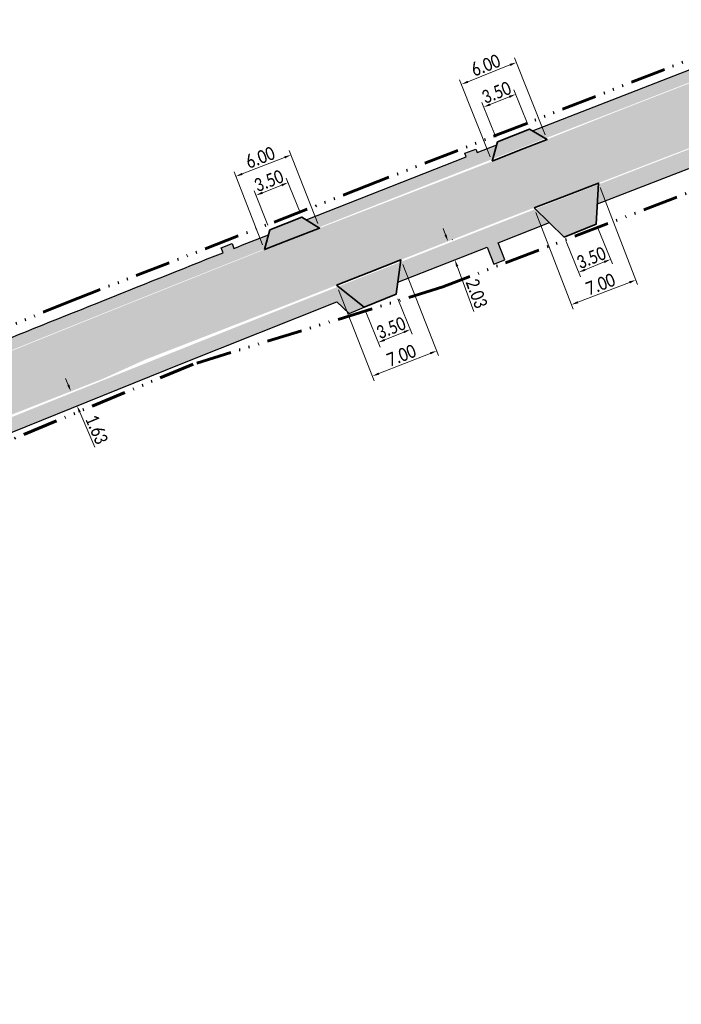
# Model space of a CAD drawing. Header units: millimetres. Extents: x 5493565 to 5508502, y 5765528 to 5769967.
# Tile 11 of 12: x 5508288 to 5508355, y 5765783 to 5765883. Entities that reach past the tile are written whole.
import ezdxf

# ---------------------------------------------------------------- set-up
doc = ezdxf.new("R2010")
doc.units = ezdxf.units.MM
doc.linetypes.add('ACAD_ISO14W100', pattern=[24, 12, -3, 0, -3, 0, -3, 0, -3])
for name, color, linetype, lineweight in [('! LINIA ROZGRANICZAJACA INWESTYCJĘ', 30, 'ACAD_ISO14W100', 60), ('!! Opisy Projektowe', 5, 'Continuous', 15), ('!! WYMIARY', 170, 'Continuous', 9), ('!KRAWĘDŹ CHDONIKA', 150, 'Continuous', 30)]:
    doc.layers.add(name, color=color, linetype=linetype, lineweight=lineweight)
for name, color, linetype, lineweight, true_color in [('!Krawędź.Zjazdu.Obramowanie', 7, 'Continuous', 35, 0xe448ef), ('!Kreskowanie Chodnika', 7, 'Continuous', 9, 0xbdeeff), ('!Kreskowanie DROGA', 7, 'Continuous', 9, 0xfefedc), ('!KreskowanieZJAZDÓW', 7, 'Continuous', 9, 0xfeb09a)]:
    doc.layers.add(name, color=color, linetype=linetype, lineweight=lineweight, true_color=true_color)
doc.styles.get("Standard").update_dxf_attribs({"font": 'calibri.ttf', "width": 0.8, "height": 1.35})
doc.dimstyles.new('1_500', dxfattribs={"dimtxt": 1.35, "dimasz": 0.7, "dimexe": 0.5, "dimexo": 0.5, "dimgap": 0.2, "dimtad": 1, "dimzin": 0, "dimdsep": 46, "dimtxsty": 'Standard', "dimcen": 0.09, "dimclrd": 256, "dimclre": 256, "dimclrt": 256, "dimadec": 3, "dimazin": 0, "dimtfac": 1, "dimtofl": 0, "dimtmove": 0, "dimatfit": 0, "dimfxl": 0.5, "dimtolj": 1, "dimtzin": 0, "dimlwd": 9, "dimlwe": 9, "dimarcsym": 0})

# ---------------------------------------------------------------- blocks, each defined once
blk = doc.blocks.new('*D64')
at = {"layer": '!! WYMIARY', "lineweight": 9, "transparency": 16777216}
for p, q in [((5508326.062, 5765854.77), (5508327.515, 5765851.192)), ((5508322.819, 5765853.453), (5508324.272, 5765849.875)), ((5508324.732, 5765850.602), (5508326.678, 5765851.392))]:
    blk.add_line(p, q, dxfattribs=at)
at = {"layer": '!! WYMIARY', "transparency": 16777216}
for points in [[(5508326.634, 5765851.5), (5508326.722, 5765851.284), (5508327.327, 5765851.655)], [(5508324.689, 5765850.71), (5508324.776, 5765850.494), (5508324.084, 5765850.339)]]:
    blk.add_solid(points, dxfattribs=at)
at = {"layer": 'Defpoints', "color": 0, "transparency": 16777216}
for p in [(5508325.874, 5765855.233), (5508322.631, 5765853.917), (5508327.327, 5765851.655)]:
    blk.add_point(p, dxfattribs=at)
at = {"layer": '!! WYMIARY', "transparency": 16777216, "insert": (5508325.37, 5765851.823), "char_height": 1.35, "attachment_point": 5, "rotation": 22.09568}
blk.add_mtext('\\A1;3.50', dxfattribs=at)
blk = doc.blocks.new('*D63')
at = {"layer": '!! WYMIARY', "lineweight": 9, "transparency": 16777216}
for p, q in [((5508326.55, 5765858.252), (5508330.181, 5765849.023)), ((5508320.036, 5765855.69), (5508323.667, 5765846.46)), ((5508324.135, 5765847.181), (5508329.347, 5765849.232))]:
    blk.add_line(p, q, dxfattribs=at)
at = {"layer": '!! WYMIARY', "transparency": 16777216}
for points in [[(5508329.304, 5765849.34), (5508329.389, 5765849.123), (5508329.998, 5765849.488)], [(5508324.093, 5765847.29), (5508324.178, 5765847.073), (5508323.484, 5765846.925)]]:
    blk.add_solid(points, dxfattribs=at)
at = {"layer": 'Defpoints', "color": 0, "transparency": 16777216}
for p in [(5508326.367, 5765858.718), (5508319.853, 5765856.155), (5508329.998, 5765849.488)]:
    blk.add_point(p, dxfattribs=at)
at = {"layer": '!! WYMIARY', "transparency": 16777216, "insert": (5508326.415, 5765849.036), "char_height": 1.35, "attachment_point": 5, "rotation": 21.47563}
blk.add_mtext('\\A1;7.00', dxfattribs=at)
blk = doc.blocks.new('*D68')
at = {"layer": '!! WYMIARY', "lineweight": 9, "transparency": 16777216}
for p, q in [((5508346.37, 5765861.882), (5508347.823, 5765858.304)), ((5508343.127, 5765860.566), (5508344.58, 5765856.988)), ((5508345.04, 5765857.714), (5508346.986, 5765858.504))]:
    blk.add_line(p, q, dxfattribs=at)
at = {"layer": '!! WYMIARY', "transparency": 16777216}
for points in [[(5508346.942, 5765858.612), (5508347.03, 5765858.396), (5508347.635, 5765858.768)], [(5508344.996, 5765857.822), (5508345.084, 5765857.606), (5508344.392, 5765857.451)]]:
    blk.add_solid(points, dxfattribs=at)
at = {"layer": 'Defpoints', "color": 0, "transparency": 16777216}
for p in [(5508346.182, 5765862.346), (5508342.939, 5765861.029), (5508347.635, 5765858.768)]:
    blk.add_point(p, dxfattribs=at)
at = {"layer": '!! WYMIARY', "transparency": 16777216, "insert": (5508345.678, 5765858.935), "char_height": 1.35, "attachment_point": 5, "rotation": 22.09568}
blk.add_mtext('\\A1;3.50', dxfattribs=at)
blk = doc.blocks.new('*D67')
at = {"layer": '!! WYMIARY', "lineweight": 9, "transparency": 16777216}
for p, q in [((5508346.591, 5765866.046), (5508350.37, 5765856.213)), ((5508340.058, 5765863.536), (5508343.836, 5765853.702)), ((5508344.31, 5765854.42), (5508349.537, 5765856.428))]:
    blk.add_line(p, q, dxfattribs=at)
at = {"layer": '!! WYMIARY', "transparency": 16777216}
for points in [[(5508349.495, 5765856.537), (5508349.579, 5765856.319), (5508350.19, 5765856.679)], [(5508344.269, 5765854.529), (5508344.352, 5765854.311), (5508343.657, 5765854.169)]]:
    blk.add_solid(points, dxfattribs=at)
at = {"layer": 'Defpoints', "color": 0, "transparency": 16777216}
for p in [(5508346.412, 5765866.513), (5508339.878, 5765864.002), (5508350.19, 5765856.679)]:
    blk.add_point(p, dxfattribs=at)
at = {"layer": '!! WYMIARY', "transparency": 16777216, "insert": (5508346.604, 5765856.257), "char_height": 1.35, "attachment_point": 5, "rotation": 21.02009}
blk.add_mtext('\\A1;7.00', dxfattribs=at)
blk = doc.blocks.new('*D81')
at = {"layer": '!! WYMIARY', "lineweight": 9, "transparency": 16777216}
for p, q in [((5508335.414, 5765874.478), (5508337.364, 5765875.258)), ((5508339.239, 5765872.454), (5508337.828, 5765875.982)), ((5508335.989, 5765871.154), (5508334.578, 5765874.682))]:
    blk.add_line(p, q, dxfattribs=at)
at = {"layer": '!! WYMIARY', "transparency": 16777216}
for points in [[(5508337.32, 5765875.366), (5508337.407, 5765875.149), (5508338.014, 5765875.518)], [(5508335.371, 5765874.586), (5508335.457, 5765874.369), (5508334.764, 5765874.218)]]:
    blk.add_solid(points, dxfattribs=at)
at = {"layer": 'Defpoints', "color": 0, "transparency": 16777216}
for p in [(5508338.014, 5765875.518), (5508339.425, 5765871.99), (5508336.175, 5765870.69)]:
    blk.add_point(p, dxfattribs=at)
at = {"layer": '!! WYMIARY', "transparency": 16777216, "insert": (5508336.058, 5765875.696), "char_height": 1.35, "attachment_point": 5, "rotation": 21.80141}
blk.add_mtext('\\A1;3.50', dxfattribs=at)
blk = doc.blocks.new('*D82')
at = {"layer": '!! WYMIARY', "lineweight": 9, "transparency": 16777216}
for p, q in [((5508341.007, 5765871.406), (5508337.896, 5765879.211)), ((5508333.158, 5765876.784), (5508337.431, 5765878.487)), ((5508335.434, 5765869.185), (5508332.323, 5765876.989))]:
    blk.add_line(p, q, dxfattribs=at)
at = {"layer": '!! WYMIARY', "transparency": 16777216}
for points in [[(5508337.388, 5765878.596), (5508337.474, 5765878.379), (5508338.081, 5765878.746)], [(5508333.115, 5765876.892), (5508333.201, 5765876.676), (5508332.508, 5765876.525)]]:
    blk.add_solid(points, dxfattribs=at)
at = {"layer": 'Defpoints', "color": 0, "transparency": 16777216}
for p in [(5508338.081, 5765878.746), (5508341.192, 5765870.942), (5508335.619, 5765868.72)]:
    blk.add_point(p, dxfattribs=at)
at = {"layer": '!! WYMIARY', "transparency": 16777216, "insert": (5508334.964, 5765878.464), "char_height": 1.35, "attachment_point": 5, "rotation": 21.73395}
blk.add_mtext('\\A1;6.00', dxfattribs=at)
blk = doc.blocks.new('*D83')
at = {"layer": '!! WYMIARY', "lineweight": 9, "transparency": 16777216}
for p, q in [((5508310.287, 5765867.44), (5508314.574, 5765869.108)), ((5508317.934, 5765862.403), (5508315.045, 5765869.828)), ((5508312.342, 5765860.228), (5508309.453, 5765867.652))]:
    blk.add_line(p, q, dxfattribs=at)
at = {"layer": '!! WYMIARY', "transparency": 16777216}
for points in [[(5508314.532, 5765869.217), (5508314.616, 5765868.999), (5508315.226, 5765869.362)], [(5508310.245, 5765867.549), (5508310.329, 5765867.331), (5508309.635, 5765867.186)]]:
    blk.add_solid(points, dxfattribs=at)
at = {"layer": 'Defpoints', "color": 0, "transparency": 16777216}
for p in [(5508315.226, 5765869.362), (5508318.115, 5765861.937), (5508312.523, 5765859.762)]:
    blk.add_point(p, dxfattribs=at)
at = {"layer": '!! WYMIARY', "transparency": 16777216, "insert": (5508312.107, 5765869.105), "char_height": 1.35, "attachment_point": 5, "rotation": 21.26016}
blk.add_mtext('\\A1;6.00', dxfattribs=at)
blk = doc.blocks.new('*D84')
at = {"layer": '!! WYMIARY', "lineweight": 9, "transparency": 16777216}
for p, q in [((5508312.329, 5765865.525), (5508314.282, 5765866.298)), ((5508316.138, 5765863.514), (5508314.748, 5765867.021)), ((5508312.884, 5765862.225), (5508311.494, 5765865.732))]:
    blk.add_line(p, q, dxfattribs=at)
at = {"layer": '!! WYMIARY', "transparency": 16777216}
for points in [[(5508314.239, 5765866.407), (5508314.325, 5765866.19), (5508314.933, 5765866.556)], [(5508312.286, 5765865.633), (5508312.372, 5765865.416), (5508311.679, 5765865.267)]]:
    blk.add_solid(points, dxfattribs=at)
at = {"layer": 'Defpoints', "color": 0, "transparency": 16777216}
for p in [(5508314.933, 5765866.556), (5508316.322, 5765863.05), (5508313.068, 5765861.76)]:
    blk.add_point(p, dxfattribs=at)
at = {"layer": '!! WYMIARY', "transparency": 16777216, "insert": (5508312.977, 5765866.741), "char_height": 1.35, "attachment_point": 5, "rotation": 21.61478}
blk.add_mtext('\\A1;3.50', dxfattribs=at)
blk = doc.blocks.new('*D145')
at = {"layer": '!! WYMIARY', "lineweight": 9, "transparency": 16777216}
for p, q in [((5508292.635, 5765846.025), (5508292.361, 5765846.669)), ((5508293.808, 5765843.267), (5508295.322, 5765839.706))]:
    blk.add_line(p, q, dxfattribs=at)
at = {"layer": '!! WYMIARY', "transparency": 16777216}
for points in [[(5508292.742, 5765846.07), (5508292.528, 5765845.979), (5508292.909, 5765845.38)], [(5508293.915, 5765843.312), (5508293.7, 5765843.221), (5508293.534, 5765843.911)]]:
    blk.add_solid(points, dxfattribs=at)
at = {"layer": 'Defpoints', "color": 0, "transparency": 16777216}
for p in [(5508292.909, 5765845.38), (5508293.534, 5765843.911), (5508293.534, 5765843.911)]:
    blk.add_point(p, dxfattribs=at)
at = {"layer": '!! WYMIARY', "transparency": 16777216, "insert": (5508295.522, 5765841.513), "char_height": 1.35, "attachment_point": 5, "rotation": 293.03729}
blk.add_mtext('\\A1;1.63', dxfattribs=at)
blk = doc.blocks.new('*D158')
at = {"layer": '!! Opisy Projektowe', "lineweight": 9, "transparency": 16777216}
for p, q in [((5508330.898, 5765861.251), (5508330.654, 5765861.907)), ((5508331.556, 5765860.748), (5508331.61, 5765860.768)), ((5508332.25, 5765858.876), (5508332.304, 5765858.896)), ((5508332.078, 5765858.066), (5508333.776, 5765853.487))]:
    blk.add_line(p, q, dxfattribs=at)
at = {"layer": '!! Opisy Projektowe', "transparency": 16777216}
for points in [[(5508331.007, 5765861.292), (5508330.788, 5765861.21), (5508331.141, 5765860.595)], [(5508332.188, 5765858.107), (5508331.969, 5765858.025), (5508331.835, 5765858.722)]]:
    blk.add_solid(points, dxfattribs=at)
at = {"layer": 'Defpoints', "color": 0, "transparency": 16777216}
for p in [(5508331.087, 5765860.575), (5508331.781, 5765858.702), (5508331.835, 5765858.722)]:
    blk.add_point(p, dxfattribs=at)
at = {"layer": '!! Opisy Projektowe', "transparency": 16777216, "insert": (5508334.053, 5765855.306), "char_height": 1.35, "attachment_point": 5, "rotation": 290.3427}
blk.add_mtext('\\A1;2.03', dxfattribs=at)

msp = doc.modelspace()

# ---------------------------------------------------------------- hatches: boundary and pattern name
at = {"layer": '!Kreskowanie Chodnika'}
h = msp.add_hatch(color=256, dxfattribs=at)
edge = h.paths.add_edge_path()
edge.add_arc((5508512.12, 5765536.704), 373.612, 110.62903, 111.78778)
edge.add_line((5508373.446, 5765883.627), (5508372.217, 5765884.437))
edge.add_line((5508372.217, 5765884.437), (5508387.891, 5765890.519))
edge.add_line((5508387.891, 5765890.519), (5508387.538, 5765889.095))
edge.add_line((5508387.538, 5765889.095), (5508380.49, 5765886.36))
edge = h.paths.add_edge_path()
edge.add_line((5508368.334, 5765882.93), (5508349.048, 5765875.446))
edge.add_arc((5510159.428, 5761210.038), 5004.349, 111.208406, 111.322781)
edge.add_line((5508339.738, 5765871.823), (5508341.029, 5765871.039))
edge.add_arc((5510159.428, 5761210.035), 5003.152, 111.2084, 111.312269, ccw=False)
edge.add_line((5508349.482, 5765874.328), (5508367.969, 5765881.501))
edge.add_line((5508367.969, 5765881.501), (5508368.334, 5765882.93))
h = msp.add_hatch(color=256, dxfattribs=at)
edge = h.paths.add_edge_path()
edge.add_arc((5510159.428, 5761210.037), 5004.35, 111.36759, 111.605594)
edge.add_line((5508316.75, 5765862.784), (5508318.02, 5765861.996))
edge.add_arc((5510159.428, 5761210.037), 5003.15, 111.377998, 111.595394, ccw=False)
edge.add_line((5508335.684, 5765868.95), (5508336.093, 5765870.398))
edge = h.paths.add_edge_path()
edge.add_arc((5510159.428, 5761210.037), 5003.15, 111.662895, 111.875555)
edge.add_line((5508295.295, 5765852.937), (5508294.894, 5765854.069))
edge.add_arc((5510159.428, 5761210.037), 5004.35, 111.652579, 111.874982, ccw=False)
edge.add_line((5508312.935, 5765861.272), (5508312.54, 5765859.824))
edge = h.paths.add_edge_path()
edge.add_arc((5510159.428, 5761210.037), 5003.15, 111.875555, 112.014803)
edge.add_line((5508284.017, 5765848.393), (5508282.816, 5765849.202))
edge.add_arc((5510159.428, 5761210.037), 5004.35, 111.874982, 112.024077, ccw=False)
edge.add_line((5508294.894, 5765854.069), (5508295.295, 5765852.937))
for points in [[(5508333.039, 5765869.007), (5508334.159, 5765869.441), (5508333.958, 5765869.96), (5508332.837, 5765869.527)], [(5508308.334, 5765859.443), (5508309.442, 5765859.883), (5508309.255, 5765860.367), (5508308.137, 5765859.933)], [(5508335.101, 5765860.022), (5508335.781, 5765858.273), (5508336.9, 5765858.709), (5508336.216, 5765860.459)], [(5508319.871, 5765854.448), (5508321.134, 5765853.275), (5508322.631, 5765853.917), (5508321.279, 5765855.006)]]:
    msp.add_hatch(color=256, dxfattribs=at).paths.add_polyline_path(points)
h = msp.add_hatch(color=256, dxfattribs=at)
edge = h.paths.add_edge_path()
edge.add_line((5508355.763, 5765870.008), (5508351.761, 5765868.455))
edge.add_arc((5510159.428, 5761210.036), 4996.852, 111.208406, 111.274307)
edge.add_line((5508346.404, 5765866.373), (5508346.295, 5765864.398))
edge.add_line((5508346.295, 5765864.398), (5508357.195, 5765868.643))
edge.add_line((5508357.195, 5765868.643), (5508355.763, 5765870.008))
h = msp.add_hatch(color=256, dxfattribs=at)
edge = h.paths.add_edge_path()
edge.add_arc((5510159.428, 5761210.037), 4996.85, 111.353032, 111.521433)
edge.add_line((5508326.337, 5765858.509), (5508326.048, 5765856.46))
edge.add_line((5508326.048, 5765856.46), (5508341.426, 5765862.499))
edge.add_line((5508341.426, 5765862.499), (5508340.008, 5765863.876))
h = msp.add_hatch(color=256, dxfattribs=at)
edge = h.paths.add_edge_path()
edge.add_arc((5510159.428, 5761210.037), 4996.85, 111.599241, 112.270506)
edge.add_line((5508265.723, 5765834.147), (5508265.515, 5765832.549))
edge.add_line((5508265.515, 5765832.549), (5508278.813, 5765837.976))
edge.add_line((5508278.813, 5765837.976), (5508304.073, 5765848.16))
edge.add_line((5508304.073, 5765848.16), (5508321.279, 5765855.006))
edge.add_line((5508321.279, 5765855.006), (5508320.026, 5765856.015))
at = {"layer": '!Kreskowanie DROGA'}
h = msp.add_hatch(color=256, dxfattribs=at)
h.paths.add_polyline_path([(5508481.496, 5765918.276), (5508479.521, 5765924.057), (5508473.43, 5765922.28), (5508471.67, 5765922.17), (5508469.73, 5765922.47), (5508467.94, 5765923.34), (5508466.83, 5765924.41), (5508465.68, 5765926.14), (5508464.351, 5765928.203), (5508461.514, 5765927.056), (5508468.356, 5765913.538)])
edge = h.paths.add_edge_path()
edge.add_line((5507752.691, 5765614.163), (5507746.495, 5765609.154))
edge.add_line((5507746.495, 5765609.154), (5507742.94, 5765606.28))
edge.add_line((5507742.94, 5765606.28), (5507740.885, 5765604.787))
edge.add_line((5507740.885, 5765604.787), (5507748.008, 5765600.476))
edge.add_line((5507748.008, 5765600.476), (5507748.8, 5765601.814))
edge.add_line((5507748.8, 5765601.814), (5507750.66, 5765603.28))
edge.add_line((5507750.66, 5765603.28), (5507754.19, 5765606.31))
edge.add_line((5507754.19, 5765606.31), (5507760.4, 5765611.58))
edge.add_line((5507760.4, 5765611.58), (5507768.93, 5765618.94))
edge.add_line((5507768.93, 5765618.94), (5507771.38, 5765621.07))
edge.add_line((5507771.38, 5765621.07), (5507775.123, 5765624.23))
edge.add_line((5507775.123, 5765624.23), (5507781.351, 5765628.744))
edge.add_line((5507781.351, 5765628.744), (5507786.387, 5765632.061))
edge.add_arc((5507864.246, 5765505.263), 148.794, 115.75131, 121.55172, ccw=False)
edge.add_line((5507799.6, 5765639.28), (5507810.48, 5765643.93))
edge.add_line((5507810.48, 5765643.93), (5507817.14, 5765646.78))
edge.add_line((5507817.14, 5765646.78), (5507833.63, 5765653.78))
edge.add_line((5507833.63, 5765653.78), (5507837.43, 5765655.28))
edge.add_line((5507837.43, 5765655.28), (5507844.14, 5765658.06))
edge.add_line((5507844.14, 5765658.06), (5507854.46, 5765662.43))
edge.add_line((5507854.46, 5765662.43), (5507862.54, 5765665.81))
edge.add_line((5507862.54, 5765665.81), (5507863.96, 5765666.42))
edge.add_line((5507863.96, 5765666.42), (5507882.75, 5765674.29))
edge.add_line((5507882.75, 5765674.29), (5507895.51, 5765679.63))
edge.add_line((5507895.51, 5765679.63), (5507920.91, 5765690.21))
edge.add_line((5507920.91, 5765690.21), (5507923.35, 5765691.26))
edge.add_line((5507923.35, 5765691.26), (5507929.1, 5765693.58))
edge.add_line((5507929.1, 5765693.58), (5507932.38, 5765694.93))
edge.add_line((5507932.38, 5765694.93), (5507934.1, 5765695.73))
edge.add_line((5507934.1, 5765695.73), (5507944.22, 5765699.96))
edge.add_line((5507944.22, 5765699.96), (5507952.11, 5765703.27))
edge.add_line((5507952.11, 5765703.27), (5507956.94, 5765705.32))
edge.add_line((5507956.94, 5765705.32), (5507962.2, 5765707.49))
edge.add_line((5507962.2, 5765707.49), (5507977.82, 5765714.07))
edge.add_line((5507977.82, 5765714.07), (5507986.07, 5765717.53))
edge.add_line((5507986.07, 5765717.53), (5507993.55, 5765720.6))
edge.add_line((5507993.55, 5765720.6), (5508009.92, 5765727.45))
edge.add_line((5508009.92, 5765727.45), (5508015.8, 5765729.92))
edge.add_line((5508015.8, 5765729.92), (5508018.48, 5765731.05))
edge.add_line((5508018.48, 5765731.05), (5508020.51, 5765731.89))
edge.add_line((5508020.51, 5765731.89), (5508029.84, 5765735.75))
edge.add_line((5508029.84, 5765735.75), (5508043.59, 5765741.49))
edge.add_line((5508043.59, 5765741.49), (5508056.96, 5765747.1))
edge.add_line((5508056.96, 5765747.1), (5508061.47, 5765749.02))
edge.add_line((5508061.47, 5765749.02), (5508066.4, 5765751.08))
edge.add_line((5508066.4, 5765751.08), (5508076.49, 5765755.24))
edge.add_line((5508076.49, 5765755.24), (5508084.47, 5765758.63))
edge.add_line((5508084.47, 5765758.63), (5508089.02, 5765760.54))
edge.add_line((5508089.02, 5765760.54), (5508092.91, 5765762.2))
edge.add_line((5508092.91, 5765762.2), (5508104.71, 5765767.11))
edge.add_line((5508104.71, 5765767.11), (5508118.38, 5765772.84))
edge.add_line((5508118.38, 5765772.84), (5508137.77, 5765780.97))
edge.add_line((5508137.77, 5765780.97), (5508152.51, 5765787.25))
edge.add_line((5508152.51, 5765787.25), (5508160.23, 5765790.3))
edge.add_line((5508160.23, 5765790.3), (5508170.34, 5765794.5))
edge.add_line((5508170.34, 5765794.5), (5508175.68, 5765796.69))
edge.add_line((5508175.68, 5765796.69), (5508180.8, 5765798.94))
edge.add_line((5508180.8, 5765798.94), (5508192.03, 5765803.5))
edge.add_line((5508192.03, 5765803.5), (5508194.39, 5765804.54))
edge.add_line((5508194.39, 5765804.54), (5508198.99, 5765806.44))
edge.add_line((5508198.99, 5765806.44), (5508219.78, 5765815.13))
edge.add_line((5508219.78, 5765815.13), (5508236.86, 5765822.37))
edge.add_line((5508236.86, 5765822.37), (5508244.74, 5765825.73))
edge.add_line((5508244.74, 5765825.73), (5508250.84, 5765828.21))
edge.add_line((5508250.84, 5765828.21), (5508251.85, 5765828.58))
edge.add_line((5508251.85, 5765828.58), (5508253.16, 5765829.12))
edge.add_line((5508253.16, 5765829.12), (5508255.56, 5765830.26))
edge.add_line((5508255.56, 5765830.26), (5508257.98, 5765831.25))
edge.add_line((5508257.98, 5765831.25), (5508273.27, 5765837.66))
edge.add_line((5508273.27, 5765837.66), (5508296.24, 5765846.69))
edge.add_line((5508296.24, 5765846.69), (5508300.43, 5765848.59))
edge.add_line((5508300.43, 5765848.59), (5508315.57, 5765854.47))
edge.add_line((5508315.57, 5765854.47), (5508336.54, 5765862.72))
edge.add_line((5508336.54, 5765862.72), (5508345.6, 5765866.2))
edge.add_line((5508345.6, 5765866.2), (5508362.31, 5765872.64))
edge.add_line((5508362.31, 5765872.64), (5508379.14, 5765879.14))
edge.add_line((5508379.14, 5765879.14), (5508384.21, 5765881.15))
edge.add_line((5508384.21, 5765881.15), (5508394.86, 5765885.27))
edge.add_line((5508394.86, 5765885.27), (5508431.47, 5765899.44))
edge.add_line((5508431.47, 5765899.44), (5508456.31, 5765909.2))
edge.add_line((5508456.31, 5765909.2), (5508458.83, 5765910.12))
edge.add_line((5508458.83, 5765910.12), (5508459.66, 5765910.4))
edge.add_line((5508459.66, 5765910.4), (5508468.356, 5765913.538))
edge.add_line((5508468.356, 5765913.538), (5508461.514, 5765927.056))
edge.add_line((5508461.514, 5765927.056), (5508458.73, 5765925.93))
edge.add_line((5508458.73, 5765925.93), (5508458.79, 5765925.676))
edge.add_arc((5508450.222, 5765922.921), 9, -70.04083, 17.82415, ccw=False)
edge.add_line((5508453.295, 5765914.462), (5508453.27, 5765914.45))
edge.add_line((5508453.27, 5765914.45), (5508420.52, 5765901.78))
edge.add_line((5508420.52, 5765901.78), (5508368.77, 5765881.72))
edge.add_line((5508368.77, 5765881.72), (5508349.19, 5765874.13))
edge.add_line((5508349.19, 5765874.13), (5508334.54, 5765868.29))
edge.add_line((5508334.54, 5765868.29), (5508312.97, 5765859.94))
edge.add_line((5508312.97, 5765859.94), (5508298.35, 5765854.1))
edge.add_line((5508298.35, 5765854.1), (5508271.03, 5765843.09))
edge.add_line((5508271.03, 5765843.09), (5508253.19, 5765835.66))
edge.add_line((5508253.19, 5765835.66), (5508250.6, 5765834.57))
edge.add_line((5508250.6, 5765834.57), (5508247.22, 5765833.16))
edge.add_line((5508247.22, 5765833.16), (5508242.71, 5765831.33))
edge.add_line((5508242.71, 5765831.33), (5508234.86, 5765828.15))
edge.add_line((5508234.86, 5765828.15), (5508217.55, 5765820.83))
edge.add_line((5508217.55, 5765820.83), (5508189.83, 5765809.29))
edge.add_line((5508189.83, 5765809.29), (5508167.31, 5765799.82))
edge.add_line((5508167.31, 5765799.82), (5508150.16, 5765792.6))
edge.add_line((5508150.16, 5765792.6), (5508138.61, 5765787.77))
edge.add_line((5508138.61, 5765787.77), (5508136.12, 5765786.76))
edge.add_line((5508136.12, 5765786.76), (5508116.59, 5765778.56))
edge.add_line((5508116.59, 5765778.56), (5508108.73, 5765775.25))
edge.add_line((5508108.73, 5765775.25), (5508102.44, 5765772.64))
edge.add_line((5508102.44, 5765772.64), (5508091.292, 5765768.023))
edge.add_line((5508091.292, 5765768.023), (5508091.291, 5765768.023))
edge.add_line((5508091.291, 5765768.023), (5508090.263, 5765767.597))
edge.add_arc((5508088.335, 5765772.21), 5, 245.62197, 292.68753, ccw=False)
edge.add_line((5508086.271, 5765767.656), (5508080.525, 5765765.358))
edge.add_line((5508080.525, 5765765.358), (5508080.109, 5765764.494))
edge.add_line((5508080.109, 5765764.494), (5508079.557, 5765763.749))
edge.add_arc((5508075.832, 5765767.083), 5, 293.38316, 318.17407, ccw=False)
edge.add_line((5508077.816, 5765762.494), (5508077.809, 5765762.489))
edge.add_line((5508077.809, 5765762.489), (5508061.02, 5765755.46))
edge.add_line((5508061.02, 5765755.46), (5508025.34, 5765740.56))
edge.add_line((5508025.34, 5765740.56), (5508016.48, 5765736.83))
edge.add_line((5508016.48, 5765736.83), (5507996.1, 5765728.3))
edge.add_line((5507996.1, 5765728.3), (5507991.12, 5765726.17))
edge.add_line((5507991.12, 5765726.17), (5507983.24, 5765722.91))
edge.add_line((5507983.24, 5765722.91), (5507965.18, 5765715.4))
edge.add_line((5507965.18, 5765715.4), (5507945.35, 5765707.13))
edge.add_line((5507945.35, 5765707.13), (5507929.1, 5765700.35))
edge.add_line((5507929.1, 5765700.35), (5507910.58, 5765692.59))
edge.add_line((5507910.58, 5765692.59), (5507897.57, 5765687.16))
edge.add_line((5507897.57, 5765687.16), (5507873.88, 5765677.29))
edge.add_line((5507873.88, 5765677.29), (5507862.61, 5765672.51))
edge.add_line((5507862.61, 5765672.51), (5507853.7, 5765668.76))
edge.add_line((5507853.7, 5765668.76), (5507823.92, 5765656.25))
edge.add_line((5507823.92, 5765656.25), (5507807.49, 5765649.37))
edge.add_line((5507807.49, 5765649.37), (5507800.83, 5765646.5))
edge.add_line((5507800.83, 5765646.5), (5507796.34, 5765644.44))
edge.add_line((5507796.34, 5765644.44), (5507791.38, 5765642.03))
edge.add_line((5507791.38, 5765642.03), (5507786.96, 5765639.69))
edge.add_line((5507786.96, 5765639.69), (5507782.24, 5765636.91))
edge.add_line((5507782.24, 5765636.91), (5507778.02, 5765634.04))
edge.add_arc((5507904.638, 5765454.004), 220.103, 125.11847, 130.38814)
edge.add_line((5507762.02, 5765621.65), (5507761.603, 5765621.368))
edge.add_line((5507761.603, 5765621.368), (5507761.246, 5765621.08))
edge.add_arc((5493598.445, 5783134.898), 22523.738, 308.9471418, 308.9612352, ccw=False)
edge.add_arc((5507573.373, 5765840.308), 288.611, 308.41213, 309.49624, ccw=False)
at = {"layer": '!KreskowanieZJAZDÓW'}
h = msp.add_hatch(color=256, dxfattribs=at)
edge = h.paths.add_edge_path()
edge.add_arc((5510159.428, 5761210.038), 5003.15, 111.312275, 111.377998)
edge.add_line((5508335.684, 5765868.95), (5508336.175, 5765870.69))
edge.add_line((5508336.175, 5765870.69), (5508339.425, 5765871.99))
edge.add_line((5508339.425, 5765871.99), (5508341.029, 5765871.039))
h = msp.add_hatch(color=256, dxfattribs=at)
edge = h.paths.add_edge_path()
edge.add_arc((5510159.429, 5761210.035), 4996.853, 111.274309, 111.353032)
edge.add_line((5508340.008, 5765863.876), (5508342.939, 5765861.029))
edge.add_line((5508342.939, 5765861.029), (5508346.182, 5765862.346))
edge.add_line((5508346.182, 5765862.346), (5508346.404, 5765866.372))
h = msp.add_hatch(color=256, dxfattribs=at)
edge = h.paths.add_edge_path()
edge.add_arc((5510159.428, 5761210.037), 5003.15, 111.595394, 111.662895)
edge.add_line((5508312.54, 5765859.824), (5508313.068, 5765861.76))
edge.add_line((5508313.068, 5765861.76), (5508316.322, 5765863.05))
edge.add_line((5508316.322, 5765863.05), (5508318.02, 5765861.996))
h = msp.add_hatch(color=256, dxfattribs=at)
edge = h.paths.add_edge_path()
edge.add_arc((5510159.428, 5761210.037), 4996.85, 111.521433, 111.599241)
edge.add_line((5508320.026, 5765856.015), (5508322.631, 5765853.917))
edge.add_line((5508322.631, 5765853.917), (5508325.874, 5765855.233))
edge.add_line((5508325.874, 5765855.233), (5508326.337, 5765858.509))

# ---------------------------------------------------------------- linework, layer by layer
at = {"layer": '! LINIA ROZGRANICZAJACA INWESTYCJĘ', "ltscale": 0.3}
msp.add_lwpolyline([(5508201.039, 5765816.562), (5508241.6, 5765833.286), (5508292.532, 5765854.408), (5508321.808, 5765865.776), (5508395.441, 5765894.654), (5508447.262, 5765915.78), (5508455.402, 5765919.013), (5508452.237, 5765925.737), (5508469.832, 5765933.239), (5508473.297, 5765926.206), (5508479.04, 5765928.266), (5508482.553, 5765918.169), (5508479.113, 5765913.67), (5508462.287, 5765908.962), (5508451.105, 5765903.458), (5508398.777, 5765883.181), (5508368.363, 5765870.455), (5508330.605, 5765855.97), (5508305.299, 5765848.128), (5508222.585, 5765813.794), (5508214.596, 5765810.651)], dxfattribs=at)
at = {"layer": '!KRAWĘDŹ CHDONIKA'}
for points in [[(5508354.032, 5765877.38), (5508368.348, 5765882.936)], [(5508339.719, 5765871.816), (5508354.032, 5765877.38)], [(5508316.75, 5765862.784), (5508332.973, 5765869.177), (5508332.837, 5765869.527), (5508333.958, 5765869.96), (5508334.091, 5765869.615), (5508336.093, 5765870.398)], [(5508346.295, 5765864.398), (5508355.573, 5765868.003), (5508357.068, 5765866.547), (5508358.708, 5765867.201)], [(5508326.048, 5765856.46), (5508335.101, 5765860.022), (5508335.781, 5765858.273), (5508336.9, 5765858.709), (5508336.216, 5765860.459), (5508341.426, 5765862.499)], [(5508265.515, 5765832.549), (5508278.813, 5765837.976), (5508304.073, 5765848.16), (5508319.871, 5765854.448), (5508321.134, 5765853.275), (5508322.631, 5765853.917)]]:
    msp.add_lwpolyline(points, dxfattribs=at)
msp.add_lwpolyline([(5508282.816, 5765849.202, -0.001374), (5508308.334, 5765859.443), (5508308.137, 5765859.933), (5508309.255, 5765860.367), (5508309.442, 5765859.883, -0.000188), (5508312.935, 5765861.272)], format="xyb", dxfattribs=at)
at = {"layer": '!Krawędź.Zjazdu.Obramowanie'}
for points in [[(5508335.619, 5765868.72), (5508338.406, 5765869.831), (5508341.192, 5765870.942), (5508339.425, 5765871.99), (5508336.175, 5765870.69), (5508335.619, 5765868.72)], [(5508313.068, 5765861.76), (5508312.523, 5765859.762), (5508315.319, 5765860.849), (5508318.115, 5765861.937), (5508316.322, 5765863.05), (5508313.068, 5765861.76)]]:
    msp.add_lwpolyline(points, close=True, dxfattribs=at)
for points in [[(5508339.878, 5765864.002), (5508343.146, 5765865.257), (5508346.412, 5765866.513), (5508346.182, 5765862.346), (5508342.939, 5765861.029), (5508339.878, 5765864.002)], [(5508319.853, 5765856.155), (5508323.11, 5765857.436), (5508326.367, 5765858.718), (5508325.874, 5765855.233), (5508322.631, 5765853.917), (5508319.853, 5765856.155)]]:
    msp.add_lwpolyline(points, dxfattribs=at)

# ---------------------------------------------------------------- dimensions: what is measured, and where the dimension line sits
at = {"layer": '!! Opisy Projektowe'}
dim = msp.add_linear_dim(base=(5508331.835, 5765858.722), p1=(5508331.087, 5765860.575), p2=(5508331.781, 5765858.702), angle=290.3427, text='2.03', dimstyle='1_500', dxfattribs=at)
dim.commit()
dim.dimension.update_dxf_attribs({"geometry": '*D158', "text_midpoint": (5508333.217, 5765854.996), "dimtype": 161})
at = {"layer": '!! WYMIARY'}
for p1, p2, distance, picture, middle in [((5508335.619, 5765868.72), (5508341.192, 5765870.942), 8.402, '*D82', (5508334.964, 5765878.464)), ((5508336.175, 5765870.69), (5508339.425, 5765871.99), 3.799, '*D81', (5508336.058, 5765875.696)), ((5508312.523, 5765859.762), (5508318.115, 5765861.937), 7.967, '*D83', (5508312.107, 5765869.105)), ((5508313.068, 5765861.76), (5508316.322, 5765863.05), 3.772, '*D84', (5508312.977, 5765866.741)), ((5508339.878, 5765864.002), (5508346.412, 5765866.513), -10.534, '*D67', (5508346.604, 5765856.257)), ((5508342.939, 5765861.029), (5508346.182, 5765862.346), -3.862, '*D68', (5508345.678, 5765858.935)), ((5508319.853, 5765856.155), (5508326.367, 5765858.718), -9.918, '*D63', (5508326.415, 5765849.036)), ((5508322.631, 5765853.917), (5508325.874, 5765855.233), -3.862, '*D64', (5508325.37, 5765851.823))]:
    dim = msp.add_aligned_dim(p1=p1, p2=p2, distance=distance, dimstyle='1_500', dxfattribs=at)
    dim.commit()
    dim.dimension.update_dxf_attribs({"geometry": picture, "text_midpoint": middle})
dim = msp.add_aligned_dim(p1=(5508292.909, 5765845.38), p2=(5508293.534, 5765843.911), distance=0, text='1.63', dimstyle='1_500', dxfattribs=at)
dim.commit()
dim.dimension.update_dxf_attribs({"geometry": '*D145', "text_midpoint": (5508295.522, 5765841.513)})

doc.saveas('drawing.dxf')
